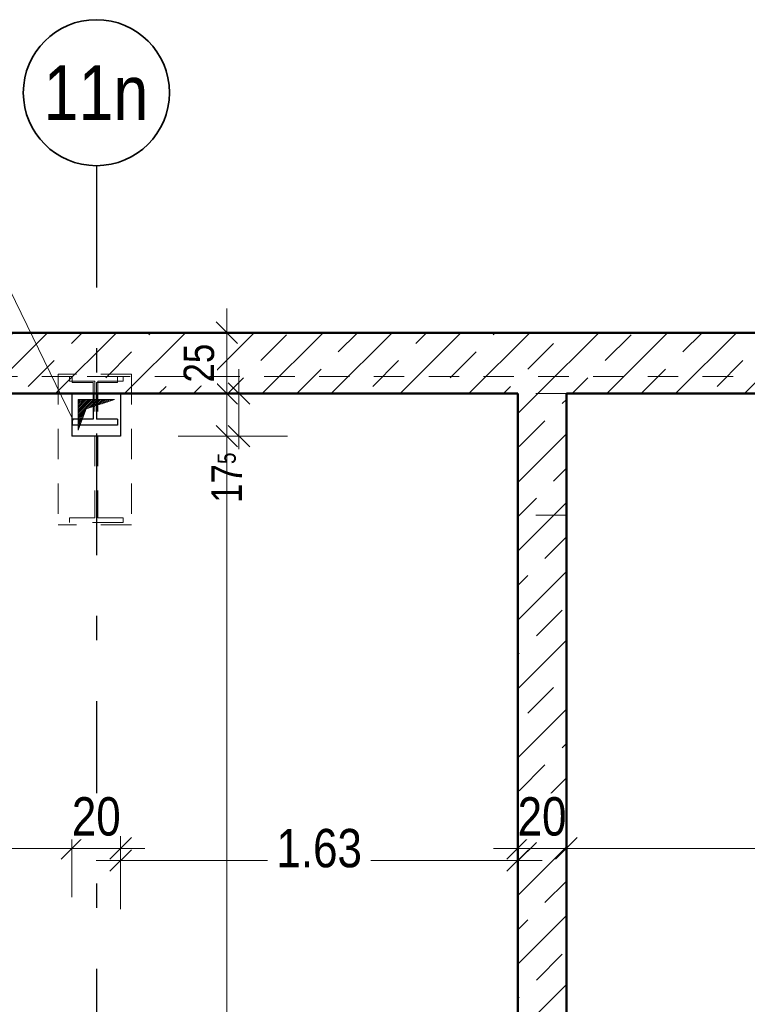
# Model space of a CAD drawing. Header units: millimetres. Extents: x -13 to 146, y -13 to 60.
# Tile 35 of 170: x 42.25 to 45.24, y 4.67 to 8.72. Entities that reach past the tile are written whole.
import ezdxf
from ezdxf.enums import TextEntityAlignment as Align

# ---------------------------------------------------------------- set-up
doc = ezdxf.new("R2010")
doc.units = ezdxf.units.MM
doc.linetypes.add('DASHDOTX2', pattern=[2, 1, -0.5, 0, -0.5])
doc.linetypes.add('HIDDEN', pattern=[0.375, 0.25, -0.125])
for name, color, linetype, lineweight in [('Achsen', 7, 'Continuous', 20), ('Schraffuren', 7, 'Continuous', 20), ('Texte', 7, 'Continuous', 20)]:
    doc.layers.add(name, color=color, linetype=linetype, lineweight=lineweight)
doc.styles.add('Arial Narrow', font='ARIALN.TTF')
doc.dimstyles.new('Arch_Strakon_dimstyle', dxfattribs={"dimtxt": 11.25, "dimasz": 1, "dimexe": 1.25, "dimexo": 0.0625, "dimgap": 1, "dimtad": 0, "dimdec": 5, "dimzin": 12, "dimdsep": 46, "dimtxsty": 'Arial Narrow', "dimblk": 'Arrowhead_Tick', "dimsah": 1, "dimcen": 0, "dimse1": 1, "dimse2": 1, "dimclrd": 6, "dimclrt": 3, "dimazin": 0, "dimtfac": 1, "dimtdec": 4, "dimtmove": 0, "dimatfit": 3, "dimldrblk": 'NONE', "dimfxl": 1, "dimtvp": 1, "dimtolj": 1, "dimtzin": 0, "dimlwd": 13, "dimarcsym": 2})
pattern_1 = [(45, (0, 0), (-0.14142136, 0.14142136), [0.15, -0.1]), (45, (-0.07071, 0.07071), (-0.14142136, 0.14142136), [])]

# ---------------------------------------------------------------- blocks, each defined once
blk = doc.blocks.new('Arrowhead_Tick')
at = {"color": 0, "linetype": 'Continuous', "lineweight": -2}
for p, q in [((0, 20), (0, -10)), ((-1, 0), (0, 0)), ((10, 0), (0, 0))]:
    blk.add_line(p, q, dxfattribs=at)
at = {"color": 2, "linetype": 'Continuous', "lineweight": 35}
blk.add_line((4.42, 4.42), (-4.42, -4.42), dxfattribs=at)
blk = doc.blocks.new('*D365')
at = {"color": 6, "linetype": 'Continuous', "lineweight": 13}
blk.add_line((38.0747, 5.314), (42.4542, 5.314), dxfattribs=at)
at = {"layer": 'Defpoints', "color": 0}
for p in [(42.4642, 7.0082), (42.4642, 5.314), (38.0647, 3.8032)]:
    blk.add_point(p, dxfattribs=at)
at = {"color": 6, "lineweight": 13, "xscale": 0.01, "yscale": 0.01, "zscale": 0.01}
blk.add_blockref('Arrowhead_Tick', (42.4642, 5.314), dxfattribs=at)
at = {"color": 6, "lineweight": 13, "xscale": 0.01, "yscale": 0.01, "zscale": 0.01, "rotation": 180}
blk.add_blockref('Arrowhead_Tick', (38.0647, 5.314), dxfattribs=at)
at = {"color": 2, "lineweight": 35, "insert": (40.2645, 5.4444), "char_height": 0.1575, "attachment_point": 5, "style": 'Arial Narrow', "bg_fill": 3, "box_fill_scale": 1.1, "bg_fill_color": 256, "bg_fill_true_color": 13158600, "bg_fill_transparency": 0}
blk.add_mtext('\\A1;4.40', dxfattribs=at)
blk = doc.blocks.new('_None')
blk = doc.blocks.new('*D366')
at = {"color": 6, "linetype": 'Continuous', "lineweight": 13}
blk.add_line((42.4742, 5.314), (42.6542, 5.314), dxfattribs=at)
at = {"layer": 'Defpoints', "color": 0}
for p in [(42.4642, 7.0082), (42.6642, 7.0082), (42.6642, 5.314)]:
    blk.add_point(p, dxfattribs=at)
at = {"color": 6, "lineweight": 13, "xscale": 0.01, "yscale": 0.01, "zscale": 0.01}
blk.add_blockref('Arrowhead_Tick', (42.6642, 5.314), dxfattribs=at)
at = {"color": 6, "lineweight": 13, "xscale": 0.01, "yscale": 0.01, "zscale": 0.01, "rotation": 180}
blk.add_blockref('Arrowhead_Tick', (42.4642, 5.314), dxfattribs=at)
at = {"color": 2, "lineweight": 35, "insert": (42.5642, 5.4444), "char_height": 0.1575, "attachment_point": 5, "style": 'Arial Narrow', "bg_fill": 3, "box_fill_scale": 1.1, "bg_fill_color": 256, "bg_fill_true_color": 13158600, "bg_fill_transparency": 0}
blk.add_mtext('\\A1;20', dxfattribs=at)
blk = doc.blocks.new('*D367')
at = {"color": 6, "linetype": 'Continuous', "lineweight": 13}
for p, q in [((42.6742, 5.264), (43.2678, 5.264)), ((44.2846, 5.264), (43.6911, 5.264))]:
    blk.add_line(p, q, dxfattribs=at)
at = {"layer": 'Defpoints', "color": 0}
for p in [(44.2946, 7.1832), (42.6642, 7.0082), (44.2946, 5.264)]:
    blk.add_point(p, dxfattribs=at)
at = {"color": 6, "lineweight": 13, "xscale": 0.01, "yscale": 0.01, "zscale": 0.01}
blk.add_blockref('Arrowhead_Tick', (44.2946, 5.264), dxfattribs=at)
at = {"color": 6, "lineweight": 13, "xscale": 0.01, "yscale": 0.01, "zscale": 0.01, "rotation": 180}
blk.add_blockref('Arrowhead_Tick', (42.6642, 5.264), dxfattribs=at)
at = {"color": 2, "lineweight": 35, "insert": (43.4794, 5.314), "char_height": 0.1575, "attachment_point": 5, "style": 'Arial Narrow', "bg_fill": 3, "box_fill_scale": 1.1, "bg_fill_color": 256, "bg_fill_true_color": 13158600, "bg_fill_transparency": 0}
blk.add_mtext('\\A1;1.63', dxfattribs=at)
blk = doc.blocks.new('*D368')
at = {"color": 6, "linetype": 'Continuous', "lineweight": 13}
blk.add_line((44.3046, 5.314), (44.4846, 5.314), dxfattribs=at)
at = {"layer": 'Defpoints', "color": 0}
for p in [(44.2946, 7.1832), (44.4946, 7.1832), (44.4946, 5.314)]:
    blk.add_point(p, dxfattribs=at)
at = {"color": 6, "lineweight": 13, "xscale": 0.01, "yscale": 0.01, "zscale": 0.01}
blk.add_blockref('Arrowhead_Tick', (44.4946, 5.314), dxfattribs=at)
at = {"color": 6, "lineweight": 13, "xscale": 0.01, "yscale": 0.01, "zscale": 0.01, "rotation": 180}
blk.add_blockref('Arrowhead_Tick', (44.2946, 5.314), dxfattribs=at)
at = {"color": 2, "lineweight": 35, "insert": (44.3946, 5.4444), "char_height": 0.1575, "attachment_point": 5, "style": 'Arial Narrow', "bg_fill": 3, "box_fill_scale": 1.1, "bg_fill_color": 256, "bg_fill_true_color": 13158600, "bg_fill_transparency": 0}
blk.add_mtext('\\A1;20', dxfattribs=at)
blk = doc.blocks.new('*D369')
at = {"color": 6, "linetype": 'Continuous', "lineweight": 13}
blk.add_line((44.5046, 5.314), (47.125, 5.314), dxfattribs=at)
at = {"layer": 'Defpoints', "color": 0}
for p in [(44.4946, 7.1832), (47.135, 7.1832), (47.135, 5.314)]:
    blk.add_point(p, dxfattribs=at)
at = {"color": 6, "lineweight": 13, "xscale": 0.01, "yscale": 0.01, "zscale": 0.01}
blk.add_blockref('Arrowhead_Tick', (47.135, 5.314), dxfattribs=at)
at = {"color": 6, "lineweight": 13, "xscale": 0.01, "yscale": 0.01, "zscale": 0.01, "rotation": 180}
blk.add_blockref('Arrowhead_Tick', (44.4946, 5.314), dxfattribs=at)
at = {"color": 2, "lineweight": 35, "insert": (45.8148, 5.4444), "char_height": 0.1575, "attachment_point": 5, "style": 'Arial Narrow', "bg_fill": 3, "box_fill_scale": 1.1, "bg_fill_color": 256, "bg_fill_true_color": 13158600, "bg_fill_transparency": 0}
blk.add_mtext('\\A1;2.64', dxfattribs=at)
blk = doc.blocks.new('*D421')
at = {"color": 6, "linetype": 'Continuous', "lineweight": 13}
blk.add_line((39.5, 1.0132), (39.5, 7.1732), dxfattribs=at)
at = {"layer": 'Defpoints', "color": 0}
for p in [(39.5, 7.1832), (47.135, 7.1832), (38.0647, 1.0032)]:
    blk.add_point(p, dxfattribs=at)
at = {"color": 6, "lineweight": 13, "xscale": 0.01, "yscale": 0.01, "zscale": 0.01}
for p, rotation in [((39.5, 7.1832), 90), ((39.5, 1.0032), 270)]:
    blk.add_blockref('Arrowhead_Tick', p, dxfattribs=dict(at, rotation=rotation))
at = {"color": 2, "lineweight": 35, "insert": (39.3696, 4.0932), "char_height": 0.1575, "attachment_point": 5, "rotation": 90, "style": 'Arial Narrow', "bg_fill": 3, "box_fill_scale": 1.1, "bg_fill_color": 256, "bg_fill_true_color": 13158600, "bg_fill_transparency": 0}
blk.add_mtext('\\A1;6.18', dxfattribs=at)
blk = doc.blocks.new('*D422')
at = {"color": 6, "linetype": 'Continuous', "lineweight": 13}
blk.add_line((39.5, 7.1932), (39.5, 7.4232), dxfattribs=at)
at = {"layer": 'Defpoints', "color": 0}
for p in [(39.5, 7.4332), (47.035, 7.4332), (47.135, 7.1832)]:
    blk.add_point(p, dxfattribs=at)
at = {"color": 6, "lineweight": 13, "xscale": 0.01, "yscale": 0.01, "zscale": 0.01}
for p, rotation in [((39.5, 7.4332), 90), ((39.5, 7.1832), 270)]:
    blk.add_blockref('Arrowhead_Tick', p, dxfattribs=dict(at, rotation=rotation))
at = {"color": 2, "lineweight": 35, "insert": (39.3696, 7.3082), "char_height": 0.1575, "attachment_point": 5, "rotation": 90, "style": 'Arial Narrow', "bg_fill": 3, "box_fill_scale": 1.1, "bg_fill_color": 256, "bg_fill_true_color": 13158600, "bg_fill_transparency": 0}
blk.add_mtext('\\A1;25', dxfattribs=at)
blk = doc.blocks.new('*D788')
at = {"layer": 'Defpoints', "color": 0}
for p in [(42.6642, 7.1832), (43.15, 7.1832), (42.6642, 7.0082)]:
    blk.add_point(p, dxfattribs=at)
at = {"layer": 'Texte', "color": 6, "linetype": 'Continuous', "lineweight": 13}
blk.add_line((43.15, 7.0182), (43.15, 7.1732), dxfattribs=at)
at = {"layer": 'Texte', "color": 6, "lineweight": 13, "xscale": 0.01, "yscale": 0.01, "zscale": 0.01}
for p, rotation in [((43.15, 7.1832), 90), ((43.15, 7.0082), 270)]:
    blk.add_blockref('Arrowhead_Tick', p, dxfattribs=dict(at, rotation=rotation))
at = {"layer": 'Texte', "color": 3, "lineweight": 35, "insert": (43.1, 6.8375), "char_height": 0.125, "attachment_point": 5, "rotation": 90, "style": 'Arial Narrow', "bg_fill": 3, "box_fill_scale": 1.1, "bg_fill_color": 256, "bg_fill_true_color": 13158600, "bg_fill_transparency": 0}
blk.add_mtext('\\A1;17{\\A1;\\H.6x;\\S5;}', dxfattribs=at)
blk = doc.blocks.new('*D789')
at = {"layer": 'Defpoints', "color": 0}
for p in [(43.1, 7.4332), (47.035, 7.4332), (42.6642, 7.1832)]:
    blk.add_point(p, dxfattribs=at)
at = {"layer": 'Texte', "color": 6, "linetype": 'Continuous', "lineweight": 13}
blk.add_line((43.1, 7.1932), (43.1, 7.4232), dxfattribs=at)
at = {"layer": 'Texte', "color": 6, "lineweight": 13, "xscale": 0.01, "yscale": 0.01, "zscale": 0.01}
for p, rotation in [((43.1, 7.4332), 90), ((43.1, 7.1832), 270)]:
    blk.add_blockref('Arrowhead_Tick', p, dxfattribs=dict(at, rotation=rotation))
at = {"layer": 'Texte', "color": 3, "lineweight": 35, "insert": (42.9862, 7.3082), "char_height": 0.125, "attachment_point": 5, "rotation": 90, "style": 'Arial Narrow', "bg_fill": 3, "box_fill_scale": 1.1, "bg_fill_color": 256, "bg_fill_true_color": 13158600, "bg_fill_transparency": 0}
blk.add_mtext('\\A1;25', dxfattribs=at)
blk = doc.blocks.new('*D801')
at = {"color": 6, "linetype": 'Continuous', "lineweight": 13}
blk.add_line((43.1, 1.0132), (43.1, 6.9982), dxfattribs=at)
at = {"layer": 'Defpoints', "color": 0}
for p in [(42.6642, 7.0082), (43.1, 7.0082), (44.4945, 1.0032)]:
    blk.add_point(p, dxfattribs=at)
at = {"color": 6, "lineweight": 13, "xscale": 0.01, "yscale": 0.01, "zscale": 0.01}
for p, rotation in [((43.1, 7.0082), 90), ((43.1, 1.0032), 270)]:
    blk.add_blockref('Arrowhead_Tick', p, dxfattribs=dict(at, rotation=rotation))
at = {"color": 3, "lineweight": 35, "insert": (42.9862, 4.0057), "char_height": 0.125, "attachment_point": 5, "rotation": 90, "style": 'Arial Narrow', "bg_fill": 3, "box_fill_scale": 1.1, "bg_fill_color": 256, "bg_fill_true_color": 13158600, "bg_fill_transparency": 0}
blk.add_mtext('\\A1;6.00{\\A1;\\H.6x;\\S5;}', dxfattribs=at)
blk = doc.blocks.new('*D814')
at = {"layer": 'Defpoints', "color": 0}
for p in [(41.9, 7.2532), (42.4542, 7.2532), (42.4642, 7.0082)]:
    blk.add_point(p, dxfattribs=at)
at = {"layer": 'Texte', "color": 6, "linetype": 'Continuous', "lineweight": 13}
blk.add_line((41.9, 7.0182), (41.9, 7.2432), dxfattribs=at)
at = {"layer": 'Texte', "color": 6, "lineweight": 13, "xscale": 0.01, "yscale": 0.01, "zscale": 0.01}
for p, rotation in [((41.9, 7.2532), 90), ((41.9, 7.0082), 270)]:
    blk.add_blockref('Arrowhead_Tick', p, dxfattribs=dict(at, rotation=rotation))
at = {"layer": 'Texte', "color": 3, "lineweight": 35, "insert": (41.7935, 7.1307), "char_height": 0.1125, "attachment_point": 5, "rotation": 90, "style": 'Arial Narrow', "bg_fill": 3, "box_fill_scale": 1.1, "bg_fill_color": 256, "bg_fill_true_color": 13158600, "bg_fill_transparency": 0}
blk.add_mtext('\\A1;24{\\A1;\\H.6x;\\S5;}', dxfattribs=at)

msp = doc.modelspace()

# ---------------------------------------------------------------- hatches: boundary and pattern name
at = {"layer": 'Schraffuren', "lineweight": 13}
h = msp.add_hatch(dxfattribs=at)
h.set_pattern_fill('bB', color=6, scale=0.01, angle=45, style=0, pattern_type=2)
h.set_pattern_definition(pattern_1)
h.paths.add_polyline_path([(47.334982, 7.183233), (47.334982, 7.433233), (37.361028, 7.433233), (37.361028, 7.253233), (37.864608, 7.253233), (37.864608, 7.183233)])
h = msp.add_hatch(dxfattribs=at)
h.set_pattern_fill('bB', color=6, scale=0.01, angle=45, style=0, pattern_type=2)
h.set_pattern_definition(pattern_1)
h.paths.add_polyline_path([(44.494627, 4.003239), (44.494627, 7.183233), (44.294627, 7.183233), (44.294627, 4.003239)])
at = {"layer": 'Texte', "lineweight": 13}
h = msp.add_hatch(dxfattribs=at)
h.set_pattern_fill('Mau', color=6, scale=0.01, angle=45, style=0, pattern_type=2)
h.set_pattern_definition([(45, (0, 0), (-0.00367695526, 0.00367695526), [])])
h.paths.add_polyline_path([(42.489236, 7.033239), (42.522201, 7.120035), (42.639236, 7.158233), (42.489236, 7.158233)])

# ---------------------------------------------------------------- linework, layer by layer
at = {"color": 5, "linetype": 'Continuous', "lineweight": 18}
msp.add_line((42.094652, 7.843207), (42.469346, 7.073564), dxfattribs=at)
at = {"layer": 'Achsen', "color": 3, "linetype": 'DASHDOTX2', "lineweight": 25, "ltscale": 0.5}
msp.add_line((42.564631, 8.119524), (42.564631, 0.626982), dxfattribs=at)
at = {"layer": 'Achsen', "color": 2, "linetype": 'Continuous', "lineweight": 35}
msp.add_circle((42.564631, 8.419524), 0.3, dxfattribs=at)
at = {"layer": 'Texte', "color": 6, "linetype": 'Continuous', "lineweight": 13}
for p, q in [((42.489236, 7.033239), (42.489236, 7.158233)), ((42.489236, 7.158233), (42.639236, 7.158233)), ((42.522201, 7.120035), (42.639236, 7.158233)), ((42.489236, 7.033239), (42.522201, 7.120035))]:
    msp.add_line(p, q, dxfattribs=at)

# ---------------------------------------------------------------- texts
at = {"layer": 'Achsen', "color": 4, "lineweight": 50, "style": 'Arial Narrow'}
msp.add_text('11n', height=0.225, dxfattribs=at).set_placement((42.563031, 8.419524), align=Align.MIDDLE_CENTER)
at = {"layer": 'Texte', "color": 3, "lineweight": 25, "insert": (39.510846, 7.901223), "char_height": 0.125, "attachment_point": 7, "line_spacing_factor": 0.9, "style": 'Arial Narrow'}
msp.add_mtext('WD 20x24{\\A1;\\H.6x;\\S5;}UK = 6.00{\\A1;\\H.6x;\\S5;} ü. RFB = +10,17{\\A1;\\H.6x;\\S5;}', dxfattribs=at)

# ---------------------------------------------------------------- next in the draw order: dimensions: what is measured, and where the dimension line sits
at = {"lineweight": 35}
dim = msp.add_linear_dim(base=(42.464236, 5.314019), p1=(38.064684, 3.803232), p2=(42.464236, 7.008239), text='4.40', dimstyle='Arch_Strakon_dimstyle', override={"dimscale": 0.01, "dimtxt": 15.75, "dimasz": 1, "dimgap": 5, "dimtad": 1, "dimjust": 0, "dimtih": 0, "dimtoh": 0, "dimdec": 5, "dimdsep": 46, "dimtxsty": 'Arial Narrow', "dimclrd": 6, "dimclrt": 2, "dimtix": 1, "dimtofl": 255, "dimtmove": 0, "dimatfit": 2, "dimfxl": 0, "dimfxlon": 0, "dimtvp": 31.746032, "dimtfill": 1, "dimtfillclr": 7, "dimlwd": 13}, dxfattribs=at)
dim.commit()
dim.dimension.update_dxf_attribs({"geometry": '*D365', "text_midpoint": (40.26446, 5.314019), "dimtype": 160})

# ---------------------------------------------------------------- next in the draw order: dimensions: what is measured, and where the dimension line sits
dim = msp.add_linear_dim(base=(42.664236, 5.314019), p1=(42.464236, 7.008239), p2=(42.664236, 7.008239), text='20', dimstyle='Arch_Strakon_dimstyle', override={"dimscale": 0.01, "dimtxt": 15.75, "dimasz": 1, "dimgap": 5, "dimtad": 1, "dimjust": 0, "dimtih": 0, "dimtoh": 0, "dimdec": 5, "dimdsep": 46, "dimtxsty": 'Arial Narrow', "dimclrd": 6, "dimclrt": 2, "dimtix": 1, "dimtofl": 255, "dimtmove": 0, "dimatfit": 2, "dimfxl": 0, "dimfxlon": 0, "dimtvp": 31.746032, "dimtfill": 1, "dimtfillclr": 7, "dimlwd": 13}, dxfattribs=at)
dim.commit()
dim.dimension.update_dxf_attribs({"geometry": '*D366', "text_midpoint": (42.564236, 5.314019), "dimtype": 160})

# ---------------------------------------------------------------- next in the draw order: dimensions: what is measured, and where the dimension line sits
dim = msp.add_linear_dim(base=(44.294627, 5.264019), p1=(42.664236, 7.008239), p2=(44.294627, 7.183233), text='1.63', dimstyle='Arch_Strakon_dimstyle', override={"dimscale": 0.01, "dimtxt": 15.75, "dimasz": 1, "dimgap": 5, "dimtad": 0, "dimjust": 0, "dimtih": 0, "dimtoh": 0, "dimdec": 5, "dimdsep": 46, "dimtxsty": 'Arial Narrow', "dimclrd": 6, "dimclrt": 2, "dimtix": 0, "dimtofl": 255, "dimtmove": 2, "dimatfit": 2, "dimfxl": 0, "dimfxlon": 0, "dimtvp": 31.746032, "dimtfill": 1, "dimtfillclr": 7, "dimlwd": 13}, dxfattribs=at)
dim.commit()
dim.dimension.update_dxf_attribs({"geometry": '*D367', "text_midpoint": (43.479431, 5.314019), "dimtype": 160})

# ---------------------------------------------------------------- next in the draw order: dimensions: what is measured, and where the dimension line sits
dim = msp.add_linear_dim(base=(44.494627, 5.314019), p1=(44.294627, 7.183233), p2=(44.494627, 7.183233), text='20', dimstyle='Arch_Strakon_dimstyle', override={"dimscale": 0.01, "dimtxt": 15.75, "dimasz": 1, "dimgap": 5, "dimtad": 1, "dimjust": 0, "dimtih": 0, "dimtoh": 0, "dimdec": 5, "dimdsep": 46, "dimtxsty": 'Arial Narrow', "dimclrd": 6, "dimclrt": 2, "dimtix": 1, "dimtofl": 255, "dimtmove": 0, "dimatfit": 2, "dimfxl": 0, "dimfxlon": 0, "dimtvp": 31.746032, "dimtfill": 1, "dimtfillclr": 7, "dimlwd": 13}, dxfattribs=at)
dim.commit()
dim.dimension.update_dxf_attribs({"geometry": '*D368', "text_midpoint": (44.394627, 5.314019), "dimtype": 160})

# ---------------------------------------------------------------- next in the draw order: dimensions: what is measured, and where the dimension line sits
dim = msp.add_linear_dim(base=(47.134982, 5.314019), p1=(44.494627, 7.183233), p2=(47.134982, 7.183233), text='2.64', dimstyle='Arch_Strakon_dimstyle', override={"dimscale": 0.01, "dimtxt": 15.75, "dimasz": 1, "dimgap": 5, "dimtad": 1, "dimjust": 0, "dimtih": 0, "dimtoh": 0, "dimdec": 5, "dimdsep": 46, "dimtxsty": 'Arial Narrow', "dimclrd": 6, "dimclrt": 2, "dimtix": 1, "dimtofl": 255, "dimtmove": 0, "dimatfit": 2, "dimfxl": 0, "dimfxlon": 0, "dimtvp": 31.746032, "dimtfill": 1, "dimtfillclr": 7, "dimlwd": 13}, dxfattribs=at)
dim.commit()
dim.dimension.update_dxf_attribs({"geometry": '*D369', "text_midpoint": (45.814805, 5.314019), "dimtype": 160})

# ---------------------------------------------------------------- next in the draw order: dimensions: what is measured, and where the dimension line sits
dim = msp.add_linear_dim(base=(39.5, 7.183233), p1=(38.064684, 1.003232), p2=(47.134982, 7.183233), angle=90, text='6.18', dimstyle='Arch_Strakon_dimstyle', override={"dimscale": 0.01, "dimtxt": 15.75, "dimasz": 1, "dimgap": 5, "dimtad": 1, "dimjust": 0, "dimtih": 0, "dimtoh": 0, "dimdec": 5, "dimdsep": 46, "dimtxsty": 'Arial Narrow', "dimclrd": 6, "dimclrt": 2, "dimtix": 1, "dimtofl": 255, "dimtmove": 0, "dimatfit": 2, "dimfxl": 0, "dimfxlon": 0, "dimtvp": 31.746032, "dimtfill": 1, "dimtfillclr": 7, "dimlwd": 13}, dxfattribs=at)
dim.commit()
dim.dimension.update_dxf_attribs({"geometry": '*D421', "text_midpoint": (39.5, 4.093233), "dimtype": 160})

# ---------------------------------------------------------------- next in the draw order: linework, layer by layer
at = {"color": 6, "linetype": 'HIDDEN', "lineweight": 13, "ltscale": 0.5}
for p, q in [((42.558236, 6.672233), (42.454236, 6.672233)), ((42.454236, 6.672233), (42.454236, 6.653233))]:
    msp.add_line(p, q, dxfattribs=at)

# ---------------------------------------------------------------- next in the draw order: dimensions: what is measured, and where the dimension line sits
at = {"lineweight": 35}
dim = msp.add_linear_dim(base=(39.5, 7.433233), p1=(47.134982, 7.183233), p2=(47.034982, 7.433233), angle=90, text='25', dimstyle='Arch_Strakon_dimstyle', override={"dimscale": 0.01, "dimtxt": 15.75, "dimasz": 1, "dimgap": 5, "dimtad": 1, "dimjust": 0, "dimtih": 0, "dimtoh": 0, "dimdec": 5, "dimdsep": 46, "dimtxsty": 'Arial Narrow', "dimclrd": 6, "dimclrt": 2, "dimtix": 1, "dimtofl": 255, "dimtmove": 0, "dimatfit": 2, "dimfxl": 0, "dimfxlon": 0, "dimtvp": 31.746032, "dimtfill": 1, "dimtfillclr": 7, "dimlwd": 13}, dxfattribs=at)
dim.commit()
dim.dimension.update_dxf_attribs({"geometry": '*D422', "text_midpoint": (39.5, 7.308233), "dimtype": 160})

# ---------------------------------------------------------------- next in the draw order: linework, layer by layer
at = {"color": 6, "linetype": 'HIDDEN', "lineweight": 13, "ltscale": 0.5}
for p, q in [((42.550986, 7.229233), (42.550986, 7.183233)), ((42.558236, 7.234233), (42.558236, 6.672233)), ((42.565486, 7.229233), (42.565486, 7.183233)), ((42.570236, 7.234233), (42.570236, 6.672233))]:
    msp.add_line(p, q, dxfattribs=at)
at = {"layer": 'Achsen', "color": 3, "linetype": 'Continuous', "lineweight": 25}
for p, q in [((42.550986, 7.183233), (42.550986, 7.077233)), ((42.565486, 7.183233), (42.565486, 7.077233))]:
    msp.add_line(p, q, dxfattribs=at)

# ---------------------------------------------------------------- next in the draw order: dimensions: what is measured, and where the dimension line sits
at = {"layer": 'Texte', "lineweight": 35}
for base, p1, p2, text, override, picture, middle in [((41.9, 7.253233), (42.464236, 7.008239), (42.454236, 7.253233), '24{\\A1;\\H.6x;\\S5;}', {"dimscale": 0.01, "dimtxt": 11.25, "dimasz": 1, "dimgap": 5, "dimtad": 1, "dimjust": 0, "dimtih": 0, "dimtoh": 0, "dimdec": 4, "dimdsep": 46, "dimtxsty": 'Arial Narrow', "dimclrd": 6, "dimclrt": 3, "dimtix": 1, "dimtofl": 255, "dimtmove": 0, "dimatfit": 2, "dimfxl": 0, "dimfxlon": 0, "dimtvp": 44.444444, "dimtfill": 1, "dimtfillclr": 7, "dimlwd": 13}, '*D814', (41.9, 7.130736)), ((43.15, 7.183233), (42.664236, 7.008239), (42.664236, 7.183233), '17{\\A1;\\H.6x;\\S5;}', {"dimscale": 0.01, "dimtxt": 12.5, "dimasz": 1, "dimgap": 5, "dimtad": 1, "dimjust": 0, "dimtih": 0, "dimtoh": 0, "dimdec": 5, "dimdsep": 46, "dimtxsty": 'Arial Narrow', "dimclrd": 6, "dimclrt": 3, "dimtix": 0, "dimtofl": 255, "dimtmove": 2, "dimatfit": 2, "dimfxl": 0, "dimfxlon": 0, "dimtvp": 40, "dimtfill": 1, "dimtfillclr": 7, "dimlwd": 13}, '*D788', (43.1, 6.837458))]:
    dim = msp.add_linear_dim(base=base, p1=p1, p2=p2, angle=90, text=text, dimstyle='Arch_Strakon_dimstyle', override=override, dxfattribs=at)
    dim.commit()
    dim.dimension.update_dxf_attribs({"geometry": picture, "text_midpoint": middle, "dimtype": 160})

# ---------------------------------------------------------------- next in the draw order: linework, layer by layer
at = {"color": 6, "linetype": 'HIDDEN', "lineweight": 13, "ltscale": 0.5}
for p, q in [((42.465236, 7.253233), (38.064608, 7.253233)), ((42.408243, 7.263233), (42.408243, 6.643233)), ((42.454236, 7.253233), (42.454236, 7.234233)), ((42.465236, 7.253233), (42.465236, 7.229233)), ((42.558236, 7.234233), (42.454236, 7.234233)), ((42.550986, 7.229233), (42.465236, 7.229233))]:
    msp.add_line(p, q, dxfattribs=at)
at = {"layer": 'Achsen', "color": 3, "linetype": 'Continuous', "lineweight": 25}
for p, q in [((42.464236, 7.183233), (42.464236, 7.008239)), ((42.550986, 7.077233), (42.465236, 7.077233)), ((42.465236, 7.077233), (42.465236, 7.053233))]:
    msp.add_line(p, q, dxfattribs=at)

# ---------------------------------------------------------------- next in the draw order: dimensions: what is measured, and where the dimension line sits
at = {"layer": 'Texte', "lineweight": 35}
dim = msp.add_linear_dim(base=(43.1, 7.433233), p1=(42.664236, 7.183233), p2=(47.034982, 7.433233), angle=90, text='25', dimstyle='Arch_Strakon_dimstyle', override={"dimscale": 0.01, "dimtxt": 12.5, "dimasz": 1, "dimgap": 5, "dimtad": 1, "dimjust": 0, "dimtih": 0, "dimtoh": 0, "dimdec": 5, "dimdsep": 46, "dimtxsty": 'Arial Narrow', "dimclrd": 6, "dimclrt": 3, "dimtix": 1, "dimtofl": 255, "dimtmove": 0, "dimatfit": 2, "dimfxl": 0, "dimfxlon": 0, "dimtvp": 40, "dimtfill": 1, "dimtfillclr": 7, "dimlwd": 13}, dxfattribs=at)
dim.commit()
dim.dimension.update_dxf_attribs({"geometry": '*D789', "text_midpoint": (43.1, 7.308233), "dimtype": 160})

# ---------------------------------------------------------------- next in the draw order: linework, layer by layer
at = {"color": 4, "linetype": 'Continuous', "lineweight": 50}
for p, q in [((47.034982, 7.433233), (37.361028, 7.433233)), ((44.294627, 7.183233), (37.864608, 7.183233)), ((47.134982, 7.183233), (44.494627, 7.183233))]:
    msp.add_line(p, q, dxfattribs=at)
at = {"color": 6, "linetype": 'HIDDEN', "lineweight": 13, "ltscale": 0.5}
for p, q in [((42.708243, 7.263233), (42.408243, 7.263233)), ((42.651236, 7.253233), (42.465236, 7.253233)), ((46.078999, 7.253233), (42.651236, 7.253233)), ((42.651236, 7.253233), (42.651236, 7.229233)), ((42.674236, 7.253233), (42.674236, 7.234233)), ((42.651236, 7.229233), (42.565486, 7.229233)), ((42.674236, 7.234233), (42.570236, 7.234233)), ((44.494627, 7.183233), (44.294627, 7.183233))]:
    msp.add_line(p, q, dxfattribs=at)

# ---------------------------------------------------------------- next in the draw order: dimensions: what is measured, and where the dimension line sits
at = {"lineweight": 35}
dim = msp.add_linear_dim(base=(43.1, 7.008239), p1=(44.494481, 1.003232), p2=(42.664236, 7.008239), angle=90, text='6.00{\\A1;\\H.6x;\\S5;}', dimstyle='Arch_Strakon_dimstyle', override={"dimscale": 0.01, "dimtxt": 12.5, "dimasz": 1, "dimgap": 5, "dimtad": 1, "dimjust": 0, "dimtih": 0, "dimtoh": 0, "dimdec": 5, "dimdsep": 46, "dimtxsty": 'Arial Narrow', "dimclrd": 6, "dimclrt": 3, "dimtix": 1, "dimtofl": 255, "dimtmove": 0, "dimatfit": 2, "dimfxl": 0, "dimfxlon": 0, "dimtvp": 40, "dimtfill": 1, "dimtfillclr": 7, "dimlwd": 13}, dxfattribs=at)
dim.commit()
dim.dimension.update_dxf_attribs({"geometry": '*D801', "text_midpoint": (43.1, 4.005736), "dimtype": 160})

# ---------------------------------------------------------------- next in the draw order: linework, layer by layer
at = {"color": 6, "linetype": 'HIDDEN', "lineweight": 13, "ltscale": 0.5}
for p, q in [((42.708243, 7.263233), (42.708243, 6.643233)), ((44.494627, 6.683233), (44.294627, 6.683233)), ((42.708243, 6.643233), (42.408243, 6.643233)), ((42.674236, 6.653233), (42.454236, 6.653233)), ((42.674236, 6.672233), (42.570236, 6.672233)), ((42.674236, 6.672233), (42.674236, 6.653233))]:
    msp.add_line(p, q, dxfattribs=at)
at = {"color": 4, "linetype": 'Continuous', "lineweight": 50}
for p, q in [((44.294627, 7.183233), (44.294627, 4.003239)), ((44.494627, 7.183233), (44.494627, 4.003239))]:
    msp.add_line(p, q, dxfattribs=at)
at = {"layer": 'Achsen', "color": 3, "linetype": 'Continuous', "lineweight": 25}
for p, q in [((42.664236, 7.183233), (42.664236, 7.008239)), ((42.651236, 7.053233), (42.465236, 7.053233)), ((42.651236, 7.077233), (42.565486, 7.077233)), ((42.651236, 7.077233), (42.651236, 7.053233)), ((42.664236, 7.008239), (42.464236, 7.008239))]:
    msp.add_line(p, q, dxfattribs=at)

doc.saveas('drawing.dxf')
